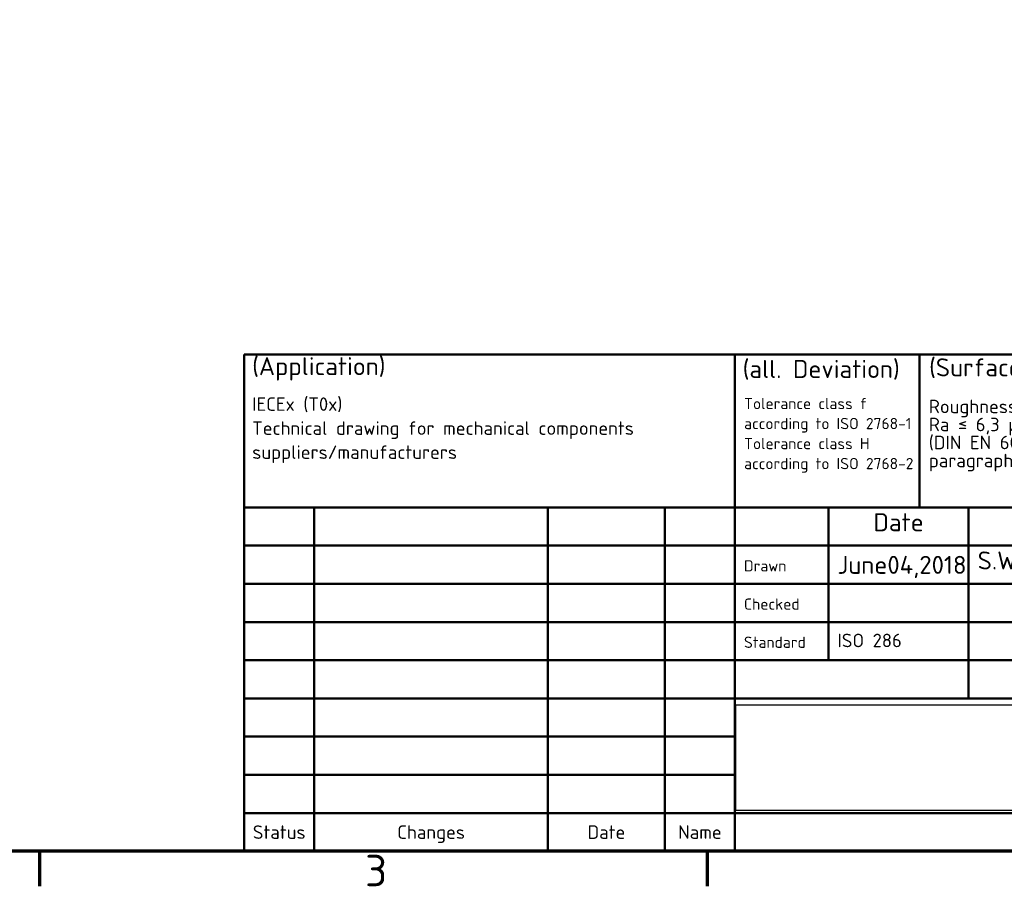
# Model space of a CAD drawing. Header units: millimetres. Extents: x 0 to 2970, y 0 to 2100.
# Tile 15 of 22: x 1845 to 2393, y 31 to 513. Entities that reach past the tile are written whole.
import ezdxf
from ezdxf.enums import TextEntityAlignment as Align

# ---------------------------------------------------------------- set-up
doc = ezdxf.new("R2010")
doc.units = ezdxf.units.MM
doc.header["$LTSCALE"] = 5
doc.layers.add('Rahmen (ISO)', color=7, linetype='Continuous', lineweight=70)
doc.layers.add('Titel (ISO)', color=7, linetype='Continuous', lineweight=50)
doc.styles.add('Notiztext (DIN)', font='isocpeur.ttf')
doc.styles.add('Textstil41', font='isocpeur.ttf')
doc.styles.add('Textstil44', font='isocpeur.ttf')
doc.styles.add('Textstil46', font='isocpeur.ttf')
doc.styles.add('Textstil49', font='isocpeur.ttf')
doc.styles.add('Textstil50', font='isocpeur.ttf')
picture_1 = doc.add_image_def('image1.bmp', size_in_pixel=(578, 183))

# ---------------------------------------------------------------- blocks, each defined once
blk = doc.blocks.new('Ränder Standardrahmen')
at = {"layer": 'Rahmen (ISO)'}
for p, q in [((371.25, 10), (371.25, 6.1)), ((445.5, 10), (445.5, 6.1))]:
    blk.add_line(p, q, dxfattribs=at)
at = {"layer": 'Rahmen (ISO)', "flags": 128}
blk.add_lwpolyline([(10, 10), (10, 410), (584, 410), (584, 10), (10, 10)], dxfattribs=at)
at = {"layer": 'Rahmen (ISO)', "insert": (407.45, 6.1), "char_height": 3.5, "attachment_point": 7, "style": 'Notiztext (DIN)'}
blk.add_mtext('3', dxfattribs=at)
blk = doc.blocks.new('Schriftfelder DIN')
at = {"layer": 'Titel (ISO)'}
for p, q in [((288.59, 154.87), (98.59, 154.87)), ((98.59, 154.87), (98.59, 99.62)), ((153.19, 99.62), (153.19, 154.87)), ((173.72, 154.87), (173.72, 137.87)), ((98.59, 137.87), (288.59, 137.87)), ((106.39, 99.62), (106.39, 137.87)), ((132.39, 99.62), (132.39, 137.87)), ((145.39, 99.62), (145.39, 137.87)), ((163.59, 120.87), (163.59, 137.87)), ((179.19, 116.62), (179.19, 137.87)), ((98.59, 133.62), (153.19, 133.62)), ((153.19, 133.62), (197.39, 133.62)), ((98.59, 129.37), (153.19, 129.37)), ((153.19, 129.37), (197.39, 129.37)), ((98.59, 125.12), (153.19, 125.12)), ((153.19, 125.12), (197.39, 125.12)), ((98.59, 120.87), (153.19, 120.87)), ((153.19, 120.87), (197.39, 120.87)), ((98.59, 116.62), (153.19, 116.62)), ((153.19, 116.62), (288.59, 116.62)), ((98.59, 112.37), (153.19, 112.37)), ((153.19, 108.12), (98.59, 108.12)), ((98.59, 103.87), (153.19, 103.87)), ((153.19, 103.87), (197.39, 103.87)), ((98.59, 99.62), (288.59, 99.62))]:
    blk.add_line(p, q, dxfattribs=at)
at = {"layer": 'Titel (ISO)', "style": 'Textstil46'}
blk.add_text('Date', height=2, dxfattribs=at).set_placement((171.39, 134.62), align=Align.BOTTOM_CENTER)
at = {"layer": 'Titel (ISO)'}
for s, height, style, p in [('S.Weber', 2, 'Textstil46', (180.19, 130.37)), ('Drawn', 1.25, 'Textstil50', (154.19, 130.37)), ('Checked', 1.25, 'Textstil50', (154.19, 126.12)), ('ISO 286', 1.5, 'Textstil44', (164.59, 121.87)), ('Standard', 1.25, 'Textstil50', (154.19, 121.87))]:
    blk.add_text(s, height=height, dxfattribs=dict(at, style=style)).set_placement(p, align=Align.BOTTOM_LEFT)
at = {"layer": 'Titel (ISO)', "style": 'Textstil44'}
for s, p in [('Status', (102.49, 101.75)), ('Changes', (119.39, 101.75)), ('Date', (138.89, 101.75)), ('Name', (149.29, 101.75))]:
    blk.add_text(s, height=1.5, dxfattribs=at).set_placement(p, align=Align.MIDDLE_CENTER)
at = {"layer": 'Titel (ISO)', "char_height": 2, "style": 'Notiztext (DIN)'}
for s, insert, attachment_point in [('\\fISOCPEUR|b0|i0;\\H2.0000;(Application)', (99.48, 153.28), 4), ('\\fISOCPEUR|b0|i0;\\H2.0000;(Surface)', (174.79, 153.35), 4), ('\\fISOCPEUR|b0|i0;\\H2.0000;(all. Deviation)', (154.05, 153.17), 4), ('\\fISOCPEUR|b0|i0;\\H2.0000;June04,2018', (164.59, 132.48), 1)]:
    blk.add_mtext(s, dxfattribs=dict(at, insert=insert, attachment_point=attachment_point))
at = {"layer": 'Titel (ISO)', "attachment_point": 1, "style": 'Notiztext (DIN)'}
for s, insert, char_height, line_spacing_factor in [('\\fISOCPEUR|b0|i0;\\H1.5000;IECEx (T0x)\\P\\fISOCPEUR|b0|i0;\\H1.5000;Technical drawing for mechanical components\\P\\fISOCPEUR|b0|i0;\\H1.5000;suppliers/manufacturers', (99.48, 150.11), 1.5, 1.068348), ('\\fISOCPEUR|b0|i0;\\H1.2500;Tolerance class f\\P\\fISOCPEUR|b0|i0;\\H1.2500;according to ISO 2768-1\\P\\fISOCPEUR|b0|i0;\\H1.2500;Tolerance class H\\P\\fISOCPEUR|b0|i0;\\H1.2500;according to ISO 2768-2', (154.21, 150.05), 1.25, 1.068348), ('\\fISOCPEUR|b0|i0;\\H1.5000;Roughness:\\P\\fISOCPEUR|b0|i0;\\H1.5000;Ra ≤ 6,3 µm (ISO 468)\\P\\fISOCPEUR|b0|i0;\\H1.5000;(DIN EN 60079-1 2004:\\P\\fISOCPEUR|b0|i0;\\H1.5000;paragraph 5.2.2)\\P', (174.75, 149.85), 1.5, 0.801261)]:
    blk.add_mtext(s, dxfattribs=dict(at, insert=insert, char_height=char_height, line_spacing_factor=line_spacing_factor))
at = {"layer": 'Titel (ISO)', "style": 'Textstil46'}
for tag, p in [('KONTROLLDATUM', (164.59, 126.12)), ('KONTROLLIERT_VON', (180.19, 126.12)), ('KONSTR._GEN._VON', (180.19, 121.87))]:
    blk.add_attdef(tag, text='', height=2, dxfattribs=at).set_placement(p, align=Align.BOTTOM_LEFT)
at = {"layer": 'Titel (ISO)'}
for tag, p, height, style in [('Blattnummer_001', (279.44, 109.82), 5, 'Textstil41'), ('DATEINAME_001', (208.05, 110.3), 2, 'Textstil46'), ('DATEINAME_002', (208.05, 106.96), 2, 'Textstil46'), ('Blattgröße_001', (278.7, 104.7), 2.49, 'Textstil49')]:
    blk.add_attdef(tag, p, '', height=height, dxfattribs=dict(at, style=style))
image = blk.add_image(picture_1, insert=(153.3, 104.15), size_in_units=(37.17, 11.77))
image.dxf.flags = 7

msp = doc.modelspace()

# ---------------------------------------------------------------- block references
at = {"xscale": 5, "yscale": 5, "zscale": 5}
for name, p in [('Ränder Standardrahmen', (0, 0)), ('Schriftfelder DIN', (1477.064, -448.116))]:
    msp.add_blockref(name, p, dxfattribs=at)

doc.saveas('drawing.dxf')
